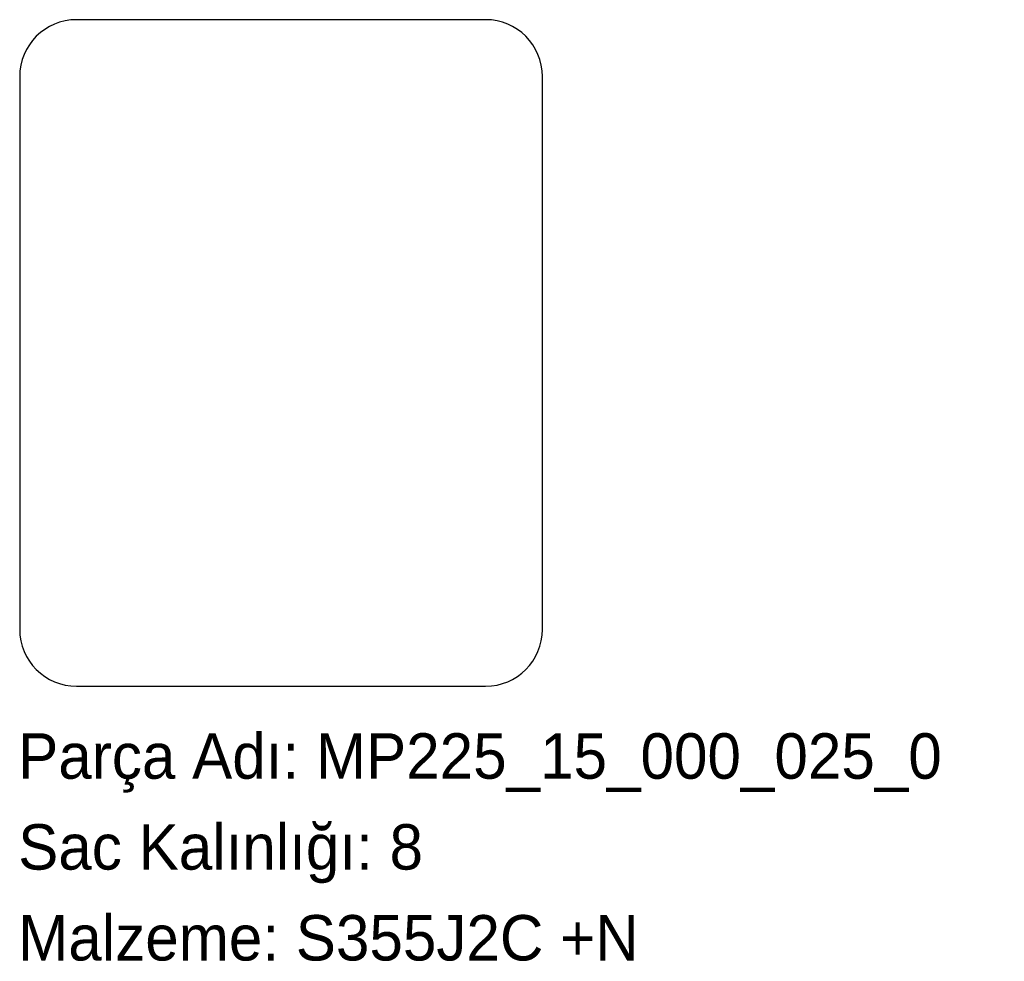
# Model space of a CAD drawing. Header units: millimetres. Extents: x 0 to 260, y -72 to 176.
import ezdxf

# ---------------------------------------------------------------- set-up
doc = ezdxf.new("R2010")
doc.units = ezdxf.units.MM
doc.linetypes.add('SLD-Katı', pattern=[0])
doc.linetypes.add('SLD-Sürekli', pattern=[0])
doc.layers.add('METIN', color=96, linetype='SLD-Katı')
doc.styles.add('SLDTEXTSTYLE0', font='ARIAL.TTF', dxfattribs={"width": 0.948, "bigfont": 'bigfont'})
doc.styles.add('SLDTEXTSTYLE1', font='ARIAL.TTF', dxfattribs={"width": 0.948})

msp = doc.modelspace()

# ---------------------------------------------------------------- linework, layer by layer
at = {"color": 7, "linetype": 'SLD-Sürekli', "lineweight": 25}
for p, q in [((123.4, 176.4), (15.4, 176.4)), ((0.4, 161.4), (0.4, 15.4)), ((138.4, 15.4), (138.4, 161.4)), ((15.4, 0.4), (123.4, 0.4))]:
    msp.add_line(p, q, dxfattribs=at)
for centre, start, end in [((15.4, 161.4), 90, 180), ((123.4, 161.4), 0, 90), ((15.4, 15.4), 180, 270), ((123.4, 15.4), 270, 0)]:
    msp.add_arc(centre, 15, start, end, dxfattribs=at)

# ---------------------------------------------------------------- texts
at = {"layer": 'METIN', "char_height": 12, "attachment_point": 1}
for s, insert, style in [('Parça Adı: MP225_15_000_025_0', (0, -12.03), 'SLDTEXTSTYLE0'), ('Sac Kalınlığı: 8', (0, -36.03), 'SLDTEXTSTYLE0'), ('Malzeme: S355J2C +N', (0, -60.03), 'SLDTEXTSTYLE1')]:
    msp.add_mtext(s, dxfattribs=dict(at, insert=insert, style=style))

doc.saveas('drawing.dxf')
